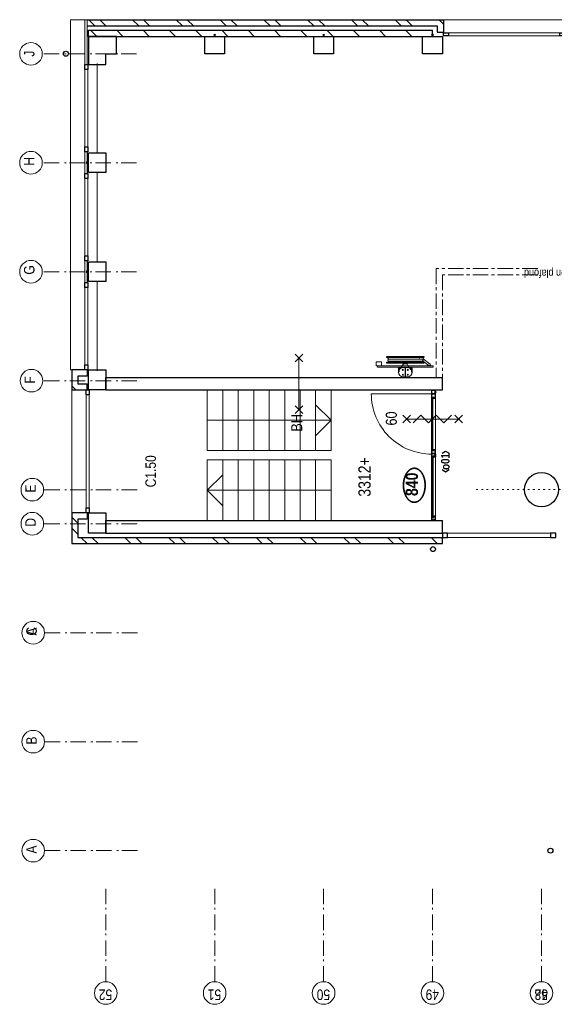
# Model space of a CAD drawing. Header units: millimetres. Extents: x 274596 to 660162, y 141333 to 298920.
# Tile 10 of 165: x 348334 to 356971, y 186494 to 202395. Entities that reach past the tile are written whole.
import ezdxf
from ezdxf.enums import TextEntityAlignment as Align

# ---------------------------------------------------------------- set-up
doc = ezdxf.new("R2010")
doc.units = ezdxf.units.MM
doc.header["$LTSCALE"] = 400
doc.header["$PDMODE"] = 3
doc.header["$PDSIZE"] = 15
for name, pattern in [('STYLE_05', [0.208282, 0.069427, -0.138855]), ('STYLE_06', [1.041641, 0.625, -0.208282, 0.069427, -0.138931]), ('STYLE_19', [1, 0.625, -0.125, 0.125, -0.125])]:
    doc.linetypes.add(name, pattern=pattern)
for name, color, linetype, lineweight in [('BA-Brandveiligheid', 7, 'Continuous', 15), ('Buitenkozijnen', 140, 'Continuous', 15), ('Detailaanduiding', 5, 'Continuous', 70), ('Kozijnmerken', 43, 'Continuous', 9), ('Lijn-stramien', 5, 'STYLE_06', 9), ('mat-baksteen', 5, 'Continuous', 25), ('mat-beton (ihwg)', 5, 'Continuous', 25), ('mat-glas-vert', 5, 'Continuous', 15), ('mat-kalkzandsteen', 5, 'Continuous', 25), ('MAT-kit', 140, 'Continuous', 5), ('mat-kunststof', 43, 'Continuous', 9), ('mat-staal', 5, 'Continuous', 25), ('None', 7, 'Continuous', 9), ('Ruimtenummers', 5, 'Continuous', 25), ('Tekst', 140, 'Continuous', 15), ('~None', 5, 'Continuous', 9)]:
    doc.layers.add(name, color=color, linetype=linetype, lineweight=lineweight)
doc.styles.add('Abadi MT Condensed Light', font='txt', dxfattribs={"height": 176.388889})
doc.styles.add('Arial Narrow', font='ARIALN.TTF', dxfattribs={"height": 222.25})
doc.styles.add('Arial Narrow (bold)', font='ARIALNB.TTF', dxfattribs={"height": 172.861111})
doc.styles.get("Standard").update_dxf_attribs({"font": 'arial.ttf'})

# ---------------------------------------------------------------- blocks, each defined once
blk = doc.blocks.new('*X222')
at = {"layer": 'None', "lineweight": 5}
blk.add_line((-9789, 34850), (-10769, 34850), dxfattribs=at)
blk = doc.blocks.new('*U223')
at = {"layer": 'mat-kunststof', "lineweight": 9}
blk.add_lwpolyline([(-10809, 34830), (-10799, 34830), (-10799, 34860), (-10809, 34860)], close=True, dxfattribs=at)
at = {"layer": 'None', "lineweight": 9}
blk.add_lwpolyline([(-10809, 34830), (-10799, 34860), (-10809, 34860), (-10799, 34830)], dxfattribs=at)
blk = doc.blocks.new('*U224')
at = {"layer": 'MAT-kit', "color": 9, "linetype": 'Continuous', "lineweight": 5}
for points in [[(-10809, 34873), (-10804, 34871), (-10799, 34873), (-10799, 34867), (-10799, 34860), (-10804, 34860), (-10809, 34860), (-10809, 34867), (-10809, 34873)], [(-10809, 34818), (-10804, 34820), (-10799, 34818), (-10799, 34824), (-10799, 34830), (-10804, 34830), (-10809, 34830), (-10809, 34824), (-10809, 34818)]]:
    blk.add_open_spline(points, degree=2, knots=[0, 0, 0, 0.229184, 0.229184, 0.5027, 0.5027, 0.726485, 0.726485, 1, 1, 1], dxfattribs=at)
at = {"layer": 'None', "color": 7}
blk.add_blockref('*U223', (0, 0), dxfattribs=at)
blk = doc.blocks.new('jan404.129')
at = {"layer": 'None', "lineweight": 15, "flags": 128}
for points in [[(-10, 14.85), (-10, -24.79), (10, -24.79), (10, 14.85)], [(8.5, 13.35), (8.5, -23.29), (-8.5, -23.29), (-8.5, 13.35)]]:
    blk.add_lwpolyline(points, close=True, dxfattribs=at)
blk = doc.blocks.new('*U225')
at = {"layer": 'None', "color": 7, "linetype": 'Continuous', "lineweight": 15}
for p, q in [((-10798.9, 34873.5), (-10798.9, 34816.5)), ((-10731, 34875), (-10797.4, 34875)), ((-10797.4, 34873.5), (-10797.4, 34816.5)), ((-10749.5, 34873.5), (-10797.4, 34873.5)), ((-10751, 34816.5), (-10751, 34872)), ((-10731, 34873.5), (-10749.5, 34873.5)), ((-10749.5, 34816.5), (-10749.5, 34872)), ((-10749.5, 34872), (-10731, 34872)), ((-10797.4, 34816.5), (-10751, 34816.5)), ((-10797.4, 34815), (-10751, 34815))]:
    blk.add_line(p, q, dxfattribs=at)
for centre, start, end in [((-10797.4, 34873.5), 90, 180), ((-10749.5, 34872), 90, 180), ((-10731, 34873.5), 0, 90), ((-10731, 34873.5), 270, 0), ((-10797.4, 34816.5), 180, 270), ((-10751, 34816.5), 270, 0)]:
    blk.add_arc(centre, 1.5, start, end, dxfattribs=at)
at = {"layer": 'None', "linetype": 'Continuous', "lineweight": 5}
blk.add_point((-10798.9, 34840), dxfattribs=at)
at = {"layer": 'mat-staal', "color": 7, "xscale": -1, "rotation": 180}
blk.add_blockref('jan404.129', (-10738.9, 34829.9), dxfattribs=at)
blk = doc.blocks.new('*U226')
at = {"layer": 'None', "color": 7, "linetype": 'Continuous', "lineweight": 15}
for p, q in [((-8759, 34867), (-8758, 34868)), ((-8759, 34866), (-8759, 34867)), ((-8759, 34866), (-8759, 34834)), ((-8759, 34834), (-8759, 34823)), ((-8758, 34868), (-8757, 34868)), ((-8749, 34868), (-8757, 34868)), ((-8749, 34866), (-8757, 34866)), ((-8757, 34866), (-8757, 34834)), ((-8757, 34834), (-8757, 34823)), ((-8749, 34874), (-8748, 34875)), ((-8749, 34873), (-8749, 34874)), ((-8749, 34873), (-8749, 34868)), ((-8748, 34867), (-8749, 34866)), ((-8748, 34875), (-8747, 34875)), ((-8747, 34868), (-8748, 34867)), ((-8748, 34867), (-8748, 34867)), ((-8739, 34875), (-8747, 34875)), ((-8747, 34873), (-8747, 34868)), ((-8739, 34873), (-8747, 34873)), ((-8710, 34875), (-8739, 34875)), ((-8710, 34873), (-8739, 34873)), ((-8710, 34875), (-8709, 34874)), ((-8710, 34875), (-8710, 34875)), ((-8710, 34834), (-8710, 34873)), ((-8710, 34816), (-8710, 34834)), ((-8709, 34874), (-8709, 34873)), ((-8709, 34834), (-8709, 34873)), ((-8709, 34816), (-8709, 34834)), ((-8772, 34817), (-8771, 34818)), ((-8772, 34816), (-8772, 34817)), ((-8772, 34816), (-8771, 34815)), ((-8772, 34816), (-8772, 34816)), ((-8771, 34818), (-8770, 34818)), ((-8771, 34815), (-8770, 34815)), ((-8751, 34818), (-8770, 34818)), ((-8770, 34816), (-8751, 34816)), ((-8770, 34815), (-8739, 34815)), ((-8759, 34823), (-8758, 34822)), ((-8759, 34823), (-8759, 34823)), ((-8758, 34822), (-8757, 34822)), ((-8757, 34823), (-8751, 34823)), ((-8757, 34822), (-8751, 34822)), ((-8750, 34823), (-8751, 34823)), ((-8751, 34822), (-8750, 34822)), ((-8750, 34818), (-8751, 34818)), ((-8750, 34817), (-8751, 34816)), ((-8751, 34816), (-8739, 34816)), ((-8749, 34823), (-8750, 34823)), ((-8750, 34822), (-8750, 34821)), ((-8750, 34822), (-8750, 34822)), ((-8750, 34821), (-8749, 34821)), ((-8750, 34819), (-8750, 34818)), ((-8749, 34819), (-8750, 34819)), ((-8750, 34818), (-8750, 34818)), ((-8749, 34817), (-8750, 34817)), ((-8748, 34822), (-8749, 34823)), ((-8749, 34821), (-8749, 34820)), ((-8749, 34820), (-8749, 34819)), ((-8749, 34820), (-8749, 34820)), ((-8749, 34819), (-8749, 34819)), ((-8748, 34818), (-8749, 34817)), ((-8748, 34822), (-8748, 34822)), ((-8748, 34821), (-8748, 34822)), ((-8747, 34820), (-8748, 34821)), ((-8747, 34820), (-8748, 34819)), ((-8748, 34819), (-8748, 34818)), ((-8748, 34818), (-8748, 34818)), ((-8739, 34816), (-8710, 34816)), ((-8739, 34815), (-8710, 34815)), ((-8709, 34816), (-8710, 34815)), ((-8710, 34815), (-8710, 34815)), ((-8709, 34816), (-8709, 34816))]:
    blk.add_line(p, q, dxfattribs=at)
blk = doc.blocks.new('*U227')
at = {"layer": 'None', "linetype": 'Continuous', "lineweight": 5}
blk.add_point((-8737, 34815), dxfattribs=at)
at = {"layer": 'None', "color": 7}
blk.add_blockref('*U226', (0, 0), dxfattribs=at)
blk = doc.blocks.new('*U228')
at = {"layer": 'None', "color": 7, "linetype": 'Continuous', "lineweight": 15}
for p, q in [((-8839, 34874), (-8838, 34875)), ((-8755, 34875), (-8839, 34875)), ((-8839, 34873), (-8839, 34874)), ((-8839, 34873), (-8839, 34873)), ((-8838, 34872), (-8839, 34873)), ((-8775, 34873), (-8839, 34873)), ((-8838, 34875), (-8837, 34875)), ((-8837, 34872), (-8838, 34872)), ((-8819, 34875), (-8837, 34875)), ((-8819, 34873), (-8837, 34873)), ((-8837, 34872), (-8819, 34872)), ((-8819, 34873), (-8818, 34873)), ((-8819, 34872), (-8819, 34854)), ((-8819, 34854), (-8819, 34816)), ((-8818, 34873), (-8817, 34872)), ((-8818, 34873), (-8818, 34873)), ((-8817, 34872), (-8817, 34854)), ((-8817, 34854), (-8817, 34816)), ((-8778, 34872), (-8777, 34872)), ((-8778, 34871), (-8778, 34872)), ((-8778, 34870), (-8778, 34871)), ((-8778, 34870), (-8778, 34869)), ((-8778, 34869), (-8778, 34868)), ((-8778, 34868), (-8777, 34868)), ((-8777, 34873), (-8776, 34873)), ((-8777, 34872), (-8777, 34873)), ((-8777, 34871), (-8776, 34871)), ((-8777, 34870), (-8777, 34871)), ((-8777, 34870), (-8777, 34870)), ((-8777, 34869), (-8777, 34870)), ((-8777, 34869), (-8777, 34869)), ((-8776, 34869), (-8777, 34869)), ((-8777, 34868), (-8777, 34867)), ((-8777, 34867), (-8776, 34867)), ((-8776, 34873), (-8775, 34873)), ((-8776, 34872), (-8775, 34872)), ((-8776, 34871), (-8776, 34872)), ((-8776, 34868), (-8776, 34869)), ((-8775, 34868), (-8776, 34868)), ((-8776, 34867), (-8775, 34866)), ((-8775, 34873), (-8755, 34873)), ((-8775, 34872), (-8775, 34872)), ((-8775, 34872), (-8755, 34872)), ((-8775, 34868), (-8775, 34868)), ((-8768, 34868), (-8775, 34868)), ((-8768, 34866), (-8775, 34866)), ((-8768, 34868), (-8767, 34867)), ((-8768, 34868), (-8768, 34868)), ((-8768, 34854), (-8768, 34866)), ((-8768, 34823), (-8768, 34854)), ((-8767, 34867), (-8767, 34866)), ((-8767, 34854), (-8767, 34866)), ((-8767, 34823), (-8767, 34854)), ((-8755, 34875), (-8755, 34875)), ((-8754, 34874), (-8755, 34875)), ((-8754, 34873), (-8755, 34872)), ((-8755, 34872), (-8755, 34872)), ((-8754, 34873), (-8754, 34874)), ((-8754, 34873), (-8754, 34873)), ((-8837, 34815), (-8778, 34815)), ((-8819, 34816), (-8818, 34815)), ((-8819, 34816), (-8819, 34816)), ((-8818, 34815), (-8817, 34815)), ((-8817, 34816), (-8778, 34816)), ((-8778, 34823), (-8777, 34823)), ((-8778, 34823), (-8778, 34823)), ((-8778, 34822), (-8778, 34823)), ((-8778, 34816), (-8778, 34822)), ((-8777, 34816), (-8778, 34815)), ((-8778, 34815), (-8778, 34815)), ((-8777, 34823), (-8768, 34823)), ((-8777, 34822), (-8768, 34822)), ((-8777, 34816), (-8777, 34822)), ((-8777, 34816), (-8777, 34816)), ((-8767, 34823), (-8768, 34822)), ((-8768, 34822), (-8768, 34822)), ((-8767, 34823), (-8767, 34823))]:
    blk.add_line(p, q, dxfattribs=at)
at = {"layer": 'mat-staal', "color": 7, "xscale": -1, "rotation": 180}
blk.add_blockref('jan404.129', (-8829, 34830), dxfattribs=at)
blk = doc.blocks.new('*U229')
at = {"layer": 'None'}
blk.add_blockref('*U228', (0, 0), dxfattribs=at)
blk = doc.blocks.new('*U230')
at = {"layer": 'mat-kunststof', "lineweight": 9}
blk.add_lwpolyline([(-8699, 34830), (-8709, 34830), (-8709, 34860), (-8699, 34860)], close=True, dxfattribs=at)
at = {"layer": 'None', "lineweight": 9}
blk.add_lwpolyline([(-8699, 34830), (-8709, 34860), (-8699, 34860), (-8709, 34830)], dxfattribs=at)
blk = doc.blocks.new('*U231')
at = {"layer": 'MAT-kit', "color": 9, "linetype": 'Continuous', "lineweight": 5}
for points in [[(-8699, 34873), (-8704, 34871), (-8709, 34873), (-8709, 34867), (-8709, 34860), (-8704, 34860), (-8699, 34860), (-8699, 34867), (-8699, 34873)], [(-8699, 34818), (-8704, 34820), (-8709, 34818), (-8709, 34824), (-8709, 34830), (-8704, 34830), (-8699, 34830), (-8699, 34824), (-8699, 34818)]]:
    blk.add_open_spline(points, degree=2, knots=[0, 0, 0, 0.229184, 0.229184, 0.5027, 0.5027, 0.726485, 0.726485, 1, 1, 1], dxfattribs=at)
at = {"layer": 'None', "color": 7}
blk.add_blockref('*U230', (0, 0), dxfattribs=at)
blk = doc.blocks.new('*U232')
at = {"layer": 'None', "color": 7, "linetype": 'Continuous', "lineweight": 15}
for p, q in [((-9784, 34874), (-9783, 34875)), ((-9784, 34873), (-9784, 34874)), ((-9784, 34873), (-9783, 34872)), ((-9784, 34873), (-9784, 34873)), ((-9784, 34873), (-9754, 34873)), ((-9783, 34875), (-9782, 34875)), ((-9783, 34872), (-9782, 34872)), ((-9782, 34875), (-9754, 34875)), ((-9782, 34873), (-9764, 34873)), ((-9764, 34872), (-9782, 34872)), ((-9763, 34873), (-9764, 34873)), ((-9764, 34834), (-9764, 34872)), ((-9764, 34816), (-9764, 34834)), ((-9763, 34873), (-9763, 34873)), ((-9762, 34872), (-9763, 34873)), ((-9762, 34834), (-9762, 34872)), ((-9762, 34816), (-9762, 34834)), ((-9754, 34875), (-9740, 34875)), ((-9754, 34873), (-9740, 34873)), ((-9739, 34875), (-9740, 34875)), ((-9740, 34873), (-9740, 34868)), ((-9740, 34868), (-9740, 34867)), ((-9740, 34867), (-9739, 34867)), ((-9739, 34874), (-9739, 34875)), ((-9738, 34873), (-9739, 34874)), ((-9739, 34867), (-9738, 34866)), ((-9738, 34873), (-9738, 34868)), ((-9738, 34868), (-9730, 34868)), ((-9738, 34866), (-9730, 34866)), ((-9735, 34875), (-9734, 34875)), ((-9735, 34874), (-9735, 34875)), ((-9735, 34873), (-9735, 34874)), ((-9735, 34873), (-9735, 34872)), ((-9735, 34873), (-9735, 34873)), ((-9735, 34872), (-9734, 34872)), ((-9734, 34875), (-9659, 34875)), ((-9714, 34873), (-9734, 34873)), ((-9714, 34872), (-9734, 34872)), ((-9729, 34868), (-9730, 34868)), ((-9730, 34866), (-9730, 34834)), ((-9730, 34834), (-9730, 34823)), ((-9729, 34867), (-9729, 34868)), ((-9728, 34866), (-9729, 34867)), ((-9728, 34866), (-9728, 34834)), ((-9728, 34834), (-9728, 34823)), ((-9722, 34868), (-9722, 34867)), ((-9721, 34868), (-9722, 34868)), ((-9722, 34867), (-9722, 34866)), ((-9722, 34854), (-9722, 34866)), ((-9722, 34823), (-9722, 34854)), ((-9721, 34868), (-9714, 34868)), ((-9721, 34866), (-9714, 34866)), ((-9721, 34854), (-9721, 34866)), ((-9721, 34823), (-9721, 34854)), ((-9714, 34873), (-9714, 34873)), ((-9713, 34873), (-9714, 34873)), ((-9714, 34873), (-9659, 34873)), ((-9714, 34872), (-9714, 34872)), ((-9713, 34872), (-9714, 34872)), ((-9714, 34868), (-9713, 34868)), ((-9714, 34868), (-9714, 34868)), ((-9714, 34867), (-9714, 34866)), ((-9713, 34867), (-9714, 34867)), ((-9712, 34872), (-9713, 34873)), ((-9713, 34871), (-9713, 34872)), ((-9713, 34871), (-9713, 34871)), ((-9713, 34870), (-9713, 34871)), ((-9712, 34870), (-9713, 34870)), ((-9713, 34869), (-9712, 34870)), ((-9713, 34869), (-9713, 34869)), ((-9713, 34869), (-9713, 34869)), ((-9713, 34868), (-9713, 34869)), ((-9712, 34868), (-9713, 34867)), ((-9711, 34872), (-9712, 34872)), ((-9711, 34868), (-9712, 34868)), ((-9711, 34871), (-9711, 34872)), ((-9711, 34870), (-9711, 34871)), ((-9711, 34870), (-9711, 34869)), ((-9711, 34869), (-9711, 34868)), ((-9680, 34873), (-9680, 34872)), ((-9680, 34873), (-9680, 34873)), ((-9679, 34873), (-9680, 34873)), ((-9680, 34872), (-9680, 34854)), ((-9680, 34854), (-9680, 34816)), ((-9679, 34875), (-9660, 34875)), ((-9679, 34873), (-9660, 34873)), ((-9660, 34872), (-9679, 34872)), ((-9679, 34872), (-9679, 34854)), ((-9679, 34854), (-9679, 34816)), ((-9660, 34875), (-9660, 34875)), ((-9659, 34874), (-9660, 34875)), ((-9660, 34872), (-9659, 34873)), ((-9660, 34872), (-9660, 34872)), ((-9659, 34873), (-9659, 34874)), ((-9659, 34873), (-9659, 34873)), ((-9764, 34816), (-9763, 34815)), ((-9764, 34816), (-9764, 34816)), ((-9763, 34815), (-9762, 34815)), ((-9754, 34815), (-9763, 34815)), ((-9754, 34816), (-9762, 34816)), ((-9736, 34816), (-9754, 34816)), ((-9717, 34815), (-9754, 34815)), ((-9740, 34821), (-9739, 34822)), ((-9740, 34820), (-9740, 34821)), ((-9740, 34820), (-9740, 34819)), ((-9740, 34819), (-9739, 34818)), ((-9739, 34822), (-9738, 34823)), ((-9739, 34822), (-9739, 34822)), ((-9739, 34818), (-9738, 34817)), ((-9739, 34818), (-9739, 34818)), ((-9738, 34823), (-9737, 34823)), ((-9737, 34822), (-9738, 34821)), ((-9738, 34821), (-9738, 34820)), ((-9738, 34821), (-9738, 34821)), ((-9738, 34820), (-9738, 34819)), ((-9738, 34820), (-9738, 34820)), ((-9738, 34819), (-9737, 34818)), ((-9738, 34819), (-9738, 34819)), ((-9738, 34819), (-9738, 34819)), ((-9738, 34817), (-9737, 34817)), ((-9737, 34823), (-9736, 34823)), ((-9737, 34822), (-9737, 34822)), ((-9736, 34822), (-9737, 34822)), ((-9737, 34818), (-9736, 34818)), ((-9737, 34818), (-9737, 34818)), ((-9737, 34817), (-9736, 34816)), ((-9730, 34823), (-9736, 34823)), ((-9730, 34822), (-9736, 34822)), ((-9736, 34818), (-9717, 34818)), ((-9717, 34816), (-9736, 34816)), ((-9729, 34822), (-9730, 34822)), ((-9729, 34823), (-9729, 34822)), ((-9728, 34823), (-9729, 34823)), ((-9722, 34823), (-9722, 34822)), ((-9722, 34823), (-9722, 34823)), ((-9722, 34822), (-9721, 34822)), ((-9712, 34823), (-9721, 34823)), ((-9712, 34822), (-9721, 34822)), ((-9716, 34818), (-9717, 34818)), ((-9716, 34815), (-9717, 34815)), ((-9716, 34817), (-9716, 34818)), ((-9715, 34816), (-9716, 34817)), ((-9716, 34816), (-9716, 34815)), ((-9715, 34816), (-9716, 34816)), ((-9712, 34823), (-9712, 34823)), ((-9711, 34823), (-9712, 34823)), ((-9712, 34816), (-9712, 34822)), ((-9712, 34816), (-9712, 34815)), ((-9712, 34816), (-9712, 34816)), ((-9712, 34815), (-9711, 34815)), ((-9711, 34822), (-9711, 34823)), ((-9711, 34816), (-9711, 34822)), ((-9660, 34816), (-9711, 34816)), ((-9660, 34815), (-9711, 34815)), ((-9679, 34816), (-9680, 34815)), ((-9680, 34815), (-9680, 34815)), ((-9679, 34816), (-9679, 34816))]:
    blk.add_line(p, q, dxfattribs=at)
at = {"layer": 'None', "linetype": 'Continuous', "lineweight": 5}
blk.add_point((-9756, 34815), dxfattribs=at)
at = {"layer": 'mat-staal', "color": 7, "rotation": 180}
for p in [(-9774, 34830), (-9669, 34830)]:
    blk.add_blockref('jan404.129', p, dxfattribs=at)
blk = doc.blocks.new('*U233')
at = {"layer": 'mat-glas-vert', "color": 140, "lineweight": 15}
for points in [[(-9789, 34848), (-10769, 34848), (-10769, 34856), (-9789, 34856)], [(-9772, 34858), (-10739, 34858), (-10739, 34868), (-9772, 34868)], [(-8829, 34858), (-9671, 34858), (-9671, 34868), (-8829, 34868)]]:
    blk.add_lwpolyline(points, close=True, dxfattribs=at)
at = {"layer": 'None', "color": 43, "linetype": 'Continuous', "lineweight": 9}
blk.add_line((-8759, 34873), (-8759, 35850), dxfattribs=at)
at = {"layer": 'None', "lineweight": 9}
blk.add_lwpolyline([(-10799, 34815), (-10799, 34875), (-8709, 34875), (-8709, 34815)], close=True, dxfattribs=at)
at = {"layer": 'None', "color": 43, "linetype": 'Continuous', "lineweight": 9}
blk.add_arc((-8759, 34874), 976, 89.9877, 180.0459, dxfattribs=at)
at = {"layer": 'mat-glas-vert', "color": 140}
blk.add_blockref('*X222', (0, 0), dxfattribs=at)
at = {"layer": 'mat-staal', "color": 7}
for name in ['*U224', '*U231']:
    blk.add_blockref(name, (0, 0), dxfattribs=at)
at = {"layer": 'None', "color": 7}
for name in ['*U225', '*U232', '*U229', '*U227']:
    blk.add_blockref(name, (0, 0), dxfattribs=at)
blk = doc.blocks.new('060min zelfsluitend Y')
at = {"layer": 'BA-Brandveiligheid', "color": 7, "linetype": 'Continuous', "lineweight": 15}
for p, q in [((-62, 477), (62, 353)), ((62, 477), (-62, 353)), ((-62, -484), (62, -360)), ((62, -484), (-62, -360))]:
    blk.add_line(p, q, dxfattribs=at)
at = {"layer": 'None', "color": 7, "linetype": 'Continuous', "lineweight": 15}
for p, q in [((0, -422), (0, 415)), ((62, 185), (-62, 309)), ((62, 185), (-62, 62)), ((62, -62), (-62, 62)), ((62, -62), (-62, -185)), ((62, -309), (-62, -185))]:
    blk.add_line(p, q, dxfattribs=at)
at = {"layer": 'BA-Brandveiligheid', "color": 43, "insert": (-103, 753), "char_height": 177.8, "attachment_point": 1, "style": 'Arial Narrow'}
blk.add_mtext('60', dxfattribs=at)
blk = doc.blocks.new('Kolom hoek 330x330')
at = {"layer": 'mat-beton (ihwg)', "lineweight": 25, "flags": 128}
blk.add_lwpolyline([(-175, 0), (0, 0), (0, -175), (280, -175), (280, 280), (-175, 280)], close=True, dxfattribs=at)
blk = doc.blocks.new('Kolom O 550')
at = {"layer": 'mat-beton (ihwg)', "lineweight": 25}
blk.add_circle((0, 0), 275, dxfattribs=at)
blk = doc.blocks.new('*X819')
at = {"layer": 'None', "lineweight": 9}
for p, q in [((-11029, 40590), (-10929, 40690)), ((-10852, 40590), (-10752, 40690))]:
    blk.add_line(p, q, dxfattribs=at)
blk = doc.blocks.new('*X820')
at = {"layer": 'None', "lineweight": 9}
for p, q in [((-11179, 40440), (-11079, 40540)), ((-11179, 40263), (-11079, 40363)), ((-11179, 39733), (-11079, 39833)), ((-11179, 39556), (-11079, 39656)), ((-11179, 39026), (-11079, 39126)), ((-11179, 38849), (-11079, 38949)), ((-11179, 38319), (-11079, 38419)), ((-11179, 38142), (-11079, 38242)), ((-11179, 37611), (-11079, 37711)), ((-11179, 37435), (-11079, 37535)), ((-11179, 36904), (-11079, 37004)), ((-11179, 36728), (-11079, 36828)), ((-11179, 36197), (-11079, 36297)), ((-11179, 36021), (-11079, 36121)), ((-11179, 35490), (-11079, 35590)), ((-11179, 35314), (-11079, 35414)), ((-11179, 34783), (-11079, 34883)), ((-11086, 34700), (-11079, 34707))]:
    blk.add_line(p, q, dxfattribs=at)
blk = doc.blocks.new('*X821')
at = {"layer": 'None', "lineweight": 9}
blk.add_line((-8665, 40656), (-8631, 40690), dxfattribs=at)
blk = doc.blocks.new('*X822')
at = {"layer": 'None', "lineweight": 9}
blk.add_line((-8699, 40622), (-8665, 40656), dxfattribs=at)
blk = doc.blocks.new('*X823')
at = {"layer": 'None', "lineweight": 9}
for p, q in [((-2989, 40286), (-2889, 40386)), ((-2989, 39862), (-2889, 39962)), ((-2989, 39437), (-2889, 39537)), ((-2989, 39013), (-2889, 39113)), ((-2989, 38589), (-2889, 38689)), ((-2989, 38165), (-2889, 38265)), ((-2989, 37740), (-2889, 37840)), ((-2989, 37316), (-2889, 37416)), ((-2989, 36892), (-2889, 36992)), ((-2989, 36468), (-2889, 36568)), ((-2989, 36043), (-2889, 36143)), ((-2989, 35619), (-2889, 35719)), ((-2989, 35195), (-2889, 35295)), ((-2900, 34860), (-2889, 34871))]:
    blk.add_line(p, q, dxfattribs=at)
blk = doc.blocks.new('*X824')
at = {"layer": 'None', "lineweight": 9}
for p, q in [((-2819, 40315), (-2719, 40415)), ((-2819, 40138), (-2719, 40238)), ((-2819, 39607), (-2719, 39707)), ((-2819, 39431), (-2719, 39531)), ((-2819, 38900), (-2719, 39000)), ((-2819, 38724), (-2719, 38824)), ((-2819, 38193), (-2719, 38293)), ((-2819, 38017), (-2719, 38117)), ((-2819, 37486), (-2719, 37586)), ((-2819, 37310), (-2719, 37410)), ((-2819, 36779), (-2719, 36879)), ((-2819, 36603), (-2719, 36703)), ((-2819, 36072), (-2719, 36172)), ((-2819, 35896), (-2719, 35996)), ((-2819, 35365), (-2719, 35465)), ((-2819, 35188), (-2719, 35288)), ((-2755, 34721), (-2719, 34758))]:
    blk.add_line(p, q, dxfattribs=at)
blk = doc.blocks.new('Gevelpui best 1410 (2D)')
at = {"layer": 'Buitenkozijnen', "lineweight": 15}
for p, q in [((-260, 0), (-260, -1410)), ((-260, 0), (-210, 0)), ((-210, 0), (-210, -1410)), ((-260, -1410), (-210, -1410))]:
    blk.add_line(p, q, dxfattribs=at)
at = {"layer": 'Buitenkozijnen', "color": 92, "lineweight": 25}
for points in [[(-260, 0), (-210, 0), (-210, -80), (-260, -80)], [(-260, -1330), (-210, -1330), (-210, -1410), (-260, -1410)]]:
    blk.add_lwpolyline(points, close=True, dxfattribs=at)
at = {"layer": 'None', "color": 43, "linetype": 'Continuous', "lineweight": 9}
blk.add_line((-410, 15), (-410, -1425), dxfattribs=at)
blk = doc.blocks.new('*U50')
at = {"layer": 'Buitenkozijnen', "lineweight": 15}
for p, q in [((0, 25), (1985, 25)), ((0, -25), (0, 25)), ((1985, -25), (1985, 25)), ((0, -25), (1985, -25))]:
    blk.add_line(p, q, dxfattribs=at)
blk = doc.blocks.new('Gevelpui best 1985')
at = {"layer": 'Buitenkozijnen', "color": 43, "lineweight": 9}
blk.add_line((0, 260), (1985, 260), dxfattribs=at)
at = {"layer": 'Buitenkozijnen', "color": 92, "lineweight": 25}
for points in [[(0, -25), (0, 25), (80, 25), (80, -25)], [(1905, -25), (1905, 25), (1985, 25), (1985, -25)]]:
    blk.add_lwpolyline(points, close=True, dxfattribs=at)
at = {"layer": 'Buitenkozijnen'}
blk.add_blockref('*U50', (0, 0), dxfattribs=at)
blk = doc.blocks.new('*X865')
at = {"layer": 'None', "lineweight": 9}
blk.add_line((-2792, 34685), (-2755, 34721), dxfattribs=at)
blk = doc.blocks.new('*U52')
at = {"layer": 'Buitenkozijnen', "lineweight": 15}
for p, q in [((-10, 0), (-10, -1960)), ((-10, 0), (40, 0)), ((40, 0), (40, -1960)), ((-10, -1960), (40, -1960))]:
    blk.add_line(p, q, dxfattribs=at)
blk = doc.blocks.new('Gevelpui best 1960')
at = {"layer": 'Buitenkozijnen', "color": 43, "lineweight": 9}
blk.add_line((250, 0), (250, -1960), dxfattribs=at)
at = {"layer": 'Buitenkozijnen', "color": 92, "lineweight": 25}
for points in [[(-10, 0), (40, 0), (40, -80), (-10, -80)], [(-10, -1880), (40, -1880), (40, -1960), (-10, -1960)]]:
    blk.add_lwpolyline(points, close=True, dxfattribs=at)
at = {"layer": 'Buitenkozijnen'}
blk.add_blockref('*U52', (0, 0), dxfattribs=at)
blk = doc.blocks.new('*U895')
at = {"layer": 'Buitenkozijnen', "lineweight": 15}
for p, q in [((-11079, 34700), (-11009, 34700)), ((-11079, 32870), (-11079, 34700)), ((-11009, 32870), (-11009, 34700)), ((-11079, 32870), (-11009, 32870))]:
    blk.add_line(p, q, dxfattribs=at)
blk = doc.blocks.new('*U896')
at = {"layer": 'Buitenkozijnen', "color": 92, "lineweight": 25}
for points in [[(-11009, 34700), (-11079, 34700), (-11079, 34617), (-11009, 34617)], [(-11009, 32953), (-11079, 32953), (-11079, 32870), (-11009, 32870)]]:
    blk.add_lwpolyline(points, close=True, dxfattribs=at)
at = {"layer": 'Buitenkozijnen'}
blk.add_blockref('*U895', (0, 0), dxfattribs=at)
blk = doc.blocks.new('HWA')
at = {"layer": 'None', "color": 92, "linetype": 'Continuous', "lineweight": 25}
blk.add_circle((0, -74), 40, dxfattribs=at)
blk = doc.blocks.new('Kolom 280x320')
at = {"layer": 'mat-beton (ihwg)', "lineweight": 25}
blk.add_lwpolyline([(-300, 160), (-20, 160), (-20, -160), (-300, -160)], close=True, dxfattribs=at)
at = {"layer": 'None', "color": 92, "linetype": 'Continuous', "lineweight": 5}
blk.add_point((0, 0), dxfattribs=at)
blk = doc.blocks.new('*U29')
at = {"layer": 'None', "color": 140, "linetype": 'Continuous', "lineweight": 15, "flags": 128}
blk.add_lwpolyline([(-21, 110), (59, 110), (59, 107, -0.391021), (53, 100), (-1, 96, 0.391021), (-12, 83), (-12, -83, 0.391021), (-1, -96), (53, -100, -0.391021), (59, -107), (59, -110), (-21, -110)], format="xyb", close=True, dxfattribs=at)
blk = doc.blocks.new('*U30')
at = {"layer": 'None', "color": 253, "linetype": 'Continuous', "lineweight": 5}
for p, q in [((96.625, -278), (96.625, 266)), ((125.704, -278), (125.704, 266)), ((50.42, -31.849), (50.42, 29))]:
    blk.add_line(p, q, dxfattribs=at)
at = {"layer": 'None', "color": 140, "linetype": 'Continuous', "lineweight": 15}
for p, q in [((50.42, 29), (1.453, 57.31)), ((0, -61), (50.42, -31.849))]:
    blk.add_line(p, q, dxfattribs=at)
at = {"layer": 'None', "color": 92, "linetype": 'Continuous', "lineweight": 25}
for points in [[(60.916, 296), (76.476, 296), (76.476, -300), (60.916, -300)], [(154.785, 296), (171.344, 296), (171.344, -302), (154.785, -302)]]:
    blk.add_lwpolyline(points, close=True, dxfattribs=at)
at = {"layer": 'None', "color": 253, "linetype": 'Continuous', "lineweight": 5}
blk.add_lwpolyline([(50.929, 18), (60.916, 18), (60.916, -18), (50.929, -18)], close=True, dxfattribs=at)
for points, knots in [([(96.866, 264), (96.866, 268.997), (93.792, 272.9335), (90.718, 276.87), (85.875, 278.0735), (81.032, 279.277), (76.476, 277.238)], [0, 0, 0, 0.3335495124, 0.3335495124, 0.6668288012, 0.6668288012, 1, 1, 1]), ([(125.825, 264), (125.825, 267.886), (123.8855, 271.2505), (121.946, 274.615), (118.586, 276.5575), (115.226, 278.5), (107.466, 278.5), (104.106, 276.5575), (100.746, 274.615), (98.806, 271.2505), (96.866, 267.886), (96.866, 264)], [0, 0, 0, 0.1667696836, 0.1667696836, 0.3334232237, 0.3334232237, 0.4999946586, 0.6665660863, 0.6665660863, 0.833226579, 0.833226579, 1, 1, 1]), ([(154.785, 264), (154.785, 267.886), (152.845, 271.2505), (150.905, 274.615), (147.5455, 276.5575), (144.186, 278.5), (140.306, 278.5), (136.426, 278.5), (133.066, 276.5575), (129.706, 274.615), (127.7655, 271.2505), (125.825, 267.886), (125.825, 264)], [0, 0, 0, 0.1667729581, 0.1667729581, 0.3334246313, 0.3334246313, 0.4999853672, 0.4999853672, 0.666556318, 0.666556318, 0.8332233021, 0.8332233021, 1, 1, 1]), ([(76.477, -291.432), (81.039, -293.343), (85.8175, -292.072), (90.596, -290.801), (93.6105, -286.876), (96.625, -282.951), (96.625, -278)], [0, 0, 0, 0.333165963, 0.333165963, 0.6664584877, 0.6664584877, 1, 1, 1]), ([(96.625, -278), (96.625, -281.901), (98.573, -285.2795), (100.521, -288.658), (103.895, -290.609), (107.269, -292.56), (111.165, -292.56), (115.061, -292.56), (118.435, -290.609), (121.809, -288.658), (123.7565, -285.2795), (125.704, -281.901), (125.704, -278)], [0, 0, 0, 0.1667545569, 0.1667545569, 0.3334268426, 0.3334268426, 0.5000053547, 0.5000053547, 0.6665838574, 0.6665838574, 0.8332491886, 0.8332491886, 1, 1, 1]), ([(125.704, -278), (125.704, -281.901), (127.6525, -285.2795), (129.601, -288.658), (132.975, -290.609), (136.349, -292.56), (140.245, -292.56), (144.141, -292.56), (147.5145, -290.609), (150.888, -288.658), (152.836, -285.2795), (154.784, -281.901), (154.784, -278)], [0, 0, 0, 0.1667578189, 0.1667578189, 0.3334365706, 0.3334365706, 0.5000146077, 0.5000146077, 0.6665824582, 0.6665824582, 0.8332459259, 0.8332459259, 1, 1, 1])]:
    blk.add_open_spline(points, degree=2, knots=knots, dxfattribs=at)
blk = doc.blocks.new('BSH')
at = {"layer": 'None', "color": 140, "linetype": 'Continuous', "lineweight": 15}
for p, q in [((-159.8585, -36.7557), (-159.8585, 32.756)), ((-80, -6.8893), (-80, 2.8892)), ((0, -61), (0, 111.155))]:
    blk.add_line(p, q, dxfattribs=at)
at = {"layer": 'None', "color": 253, "linetype": 'Continuous', "lineweight": 5}
for p, q in [((27.7468, -383.0008), (105.0969, -276.5164)), ((130.6676, -289.4337), (48.7568, -402.0618)), ((135.277, -233.0824), (136.142, -233.8294))]:
    blk.add_line(p, q, dxfattribs=at)
at = {"layer": 'None', "color": 140, "linetype": 'Continuous', "lineweight": 15}
for points in [[(0, 448), (20, 448), (20, -452), (0, -452)], [(20, 469.75), (82, 469.75), (82, 382.75), (20, 382.75)], [(-160, 2.8892), (-9, 2.8892), (-9, -6.8893), (-160, -6.8893)]]:
    blk.add_lwpolyline(points, close=True, dxfattribs=at)
at = {"layer": 'None', "color": 8, "linetype": 'Continuous', "lineweight": 5}
for centre in [(-124, 37.275), (-44.5, 38.775), (-124, -41.275), (-45, -41.275)]:
    blk.add_circle(centre, 8.5, dxfattribs=at)
at = {"layer": 'None', "color": 140, "linetype": 'Continuous', "lineweight": 15}
for centre, start, end in [((-80, 28), 90, 180), ((-80, -32), 180, 270)]:
    blk.add_arc(centre, 80, start, end, dxfattribs=at)
at = {"layer": 'None', "color": 9, "linetype": 'Continuous', "lineweight": 5}
blk.add_arc((38.2528, -392.5302), 14.18399, 137.790600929, 325.770923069, dxfattribs=at)
at = {"layer": 'None', "color": 92, "linetype": 'Continuous', "lineweight": 25}
for points, knots in [([(-11.70075, 86.5025), (-12.2626, 89.0317), (-14.0137, 90.9408), (-15.7648, 92.8499), (-18.23575, 93.6275), (-20.7067, 94.4051), (-23.236, 93.84325), (-25.7653, 93.2814), (-27.67445, 91.53015), (-29.5836, 89.7789), (-30.36125, 87.3079), (-31.1389, 84.8369), (-30.57705, 82.3077), (-30.0152, 79.7785), (-28.26385, 77.8694), (-26.5125, 75.9603), (-24.0415, 75.1827), (-21.5705, 74.4051), (-19.0412, 74.96695), (-16.5119, 75.5288), (-14.60305, 77.28005), (-12.6942, 79.0313), (-11.91655, 81.5023), (-11.1389, 83.9733), (-11.70075, 86.5025)], [0, 0, 0, 0.0833344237, 0.0833344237, 0.1666618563, 0.1666618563, 0.2499968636, 0.2499968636, 0.3333348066, 0.3333348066, 0.4166657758, 0.4166657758, 0.5000000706, 0.5000000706, 0.583336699, 0.583336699, 0.666668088, 0.666668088, 0.7500039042, 0.7500039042, 0.8333377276, 0.8333377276, 0.9166657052, 0.9166657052, 1, 1, 1]), ([(-11.75695, -89.71225), (-12.375, -92.4944), (-14.3012, -94.5944), (-16.2274, -96.6944), (-18.94545, -97.54975), (-21.6635, -98.4051), (-24.4457, -97.78705), (-27.2279, -97.169), (-29.328, -95.24265), (-31.4281, -93.3163), (-32.2835, -90.5982), (-33.1389, -87.8801), (-32.52085, -85.09795), (-31.9028, -82.3158), (-29.97635, -80.2158), (-28.0499, -78.1158), (-25.3318, -77.26045), (-22.6137, -76.4051), (-19.83145, -77.02315), (-17.0492, -77.6412), (-14.94945, -79.56755), (-12.8497, -81.4939), (-11.9943, -84.212), (-11.1389, -86.9301), (-11.75695, -89.71225)], [0, 0, 0, 0.083334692, 0.083334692, 0.1666618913, 0.1666618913, 0.2499964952, 0.2499964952, 0.3333343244, 0.3333343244, 0.4166651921, 0.4166651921, 0.4999998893, 0.4999998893, 0.5833365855, 0.5833365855, 0.6666673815, 0.6666673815, 0.7500034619, 0.7500034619, 0.8333376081, 0.8333376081, 0.9166653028, 0.9166653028, 1, 1, 1])]:
    blk.add_open_spline(points, degree=2, knots=knots, dxfattribs=at)
at = {"layer": 'None', "color": 7}
blk.add_blockref('*U30', (0, 0), dxfattribs=at)
at = {"layer": 'None', "color": 140, "rotation": 180}
blk.add_blockref('*U29', (-21.4, -2), dxfattribs=at)
blk = doc.blocks.new('0BH  X')
at = {"layer": 'BA-Brandveiligheid', "color": 7, "linetype": 'Continuous', "lineweight": 15}
for p, q in [((-480, 62), (-357, -62)), ((-480, -62), (-357, 62)), ((-418, 0), (418, 0)), ((480, 62), (357, -62)), ((480, -62), (357, 62))]:
    blk.add_line(p, q, dxfattribs=at)
at = {"layer": 'BA-Brandveiligheid', "color": 43, "insert": (-773, 124), "char_height": 177.8, "attachment_point": 1, "style": 'Arial Narrow'}
blk.add_mtext('BH', dxfattribs=at)
blk = doc.blocks.new('Kozijnmerk 50')
at = {"layer": 'Kozijnmerken', "color": 92, "linetype": 'Continuous', "lineweight": 25}
for points in [[(-132, 51), (-165, -6), (-132, -62)], [(132, 51), (165, -6), (132, -62)]]:
    blk.add_lwpolyline(points, dxfattribs=at)
at = {"layer": 'None', "color": 43, "style": 'Arial Narrow (bold)'}
blk.add_attdef('merk', text='', height=138, dxfattribs=at).set_placement((0, 0), align=Align.MIDDLE_CENTER)
blk = doc.blocks.new('Detail')
at = {"layer": 'Detailaanduiding', "color": 1, "linetype": 'Continuous', "lineweight": 35}
blk.add_open_spline([(-134, 154), (-70, 177), (77, 177), (141, 154), (205, 130), (242, 90), (278, 49), (278, 2), (278, -45), (242, -85), (205, -126), (141, -149), (77, -173), (-70, -173), (-134, -149), (-198, -126), (-235, -85), (-272, -45), (-272, 2), (-272, 49), (-235, 90), (-198, 130), (-134, 154)], degree=2, knots=[0, 0, 0, 0.097932, 0.195864, 0.195864, 0.280023, 0.280023, 0.347931, 0.347931, 0.415846, 0.415846, 0.5, 0.5, 0.597932, 0.695864, 0.695864, 0.780023, 0.780023, 0.847931, 0.847931, 0.915846, 0.915846, 1, 1, 1], dxfattribs=at)
at = {"layer": 'Detailaanduiding', "style": 'Arial Narrow (bold)'}
blk.add_attdef('Detail', text='', height=198, dxfattribs=at).set_placement((-170, 142), align=Align.TOP_LEFT)
at = {"layer": 'None', "color": 0, "flags": 1}
blk.add_attdef('Fragment', (-272, -528), '', height=198, dxfattribs=at)
blk = doc.blocks.new('*U1552')
at = {"layer": '~None', "color": 140, "linetype": 'STYLE_19', "lineweight": 15}
for p, q in [((-6739, 34800), (-8499, 34800)), ((-6839, 34700), (-8499, 34700)), ((-6839, 33160), (-6839, 34700)), ((-6739, 33160), (-6739, 34800))]:
    blk.add_line(p, q, dxfattribs=at)
at = {"layer": 'Tekst', "color": 43, "insert": (-6882, 31797), "char_height": 127, "attachment_point": 1, "rotation": 90, "style": 'Abadi MT Condensed Light'}
blk.add_mtext('drukschot boven plafond', dxfattribs=at)

msp = doc.modelspace()

# ---------------------------------------------------------------- linework, layer by layer
at = {"layer": 'Buitenkozijnen', "color": 43, "lineweight": 9, "flags": 128}
msp.add_lwpolyline([(349174.41069, 196740.42983), (349154.41069, 196740.42983), (349154.41069, 202395.42983), (349384.37006, 202395.42983)], dxfattribs=at)
at = {"layer": 'Buitenkozijnen', "lineweight": 15}
for points in [[(349424.41069, 201670.42983), (349384.37006, 201670.42983), (349384.37006, 202395.42983), (349424.41069, 202395.42983)], [(349424.41069, 199910.42983), (349384.37006, 199910.42983), (349384.37006, 200260.42983), (349424.41069, 200260.42983)], [(349424.41069, 198150.42983), (349384.37006, 198150.42983), (349384.37006, 198500.42983), (349424.41069, 198500.42983)]]:
    msp.add_lwpolyline(points, close=True, dxfattribs=at)
at = {"layer": 'Lijn-stramien', "color": 8, "linetype": 'STYLE_05', "lineweight": 5}
msp.add_line((357154.41069, 194805.42983), (355674.41069, 194805.42983), dxfattribs=at)
at = {"layer": 'mat-baksteen', "lineweight": 25}
for p, q in [((349424.41069, 202395.42983), (355179.41069, 202395.42983)), ((349424.41069, 202295.42983), (355079.41069, 202295.42983)), ((355079.41069, 202295.42983), (355079.41069, 202195.42983)), ((355179.41069, 202395.42983), (355179.41069, 202195.42983)), ((355079.41069, 202195.42983), (355179.41069, 202195.42983)), ((349424.41069, 196740.42983), (349174.41069, 196740.42983)), ((349174.41069, 196740.42983), (349174.41069, 196415.42983)), ((349424.41069, 196740.42983), (349424.41069, 196640.42983)), ((349424.41069, 196640.42983), (349274.41069, 196640.42983)), ((349274.41069, 196640.42983), (349274.41069, 196515.42983)), ((349174.41069, 196415.42983), (349424.41069, 196415.42983)), ((349274.41069, 196515.42983), (349424.41069, 196515.42983)), ((349424.41069, 196415.42983), (349424.41069, 196515.42983)), ((349424.41069, 194430.42983), (349174.41069, 194430.42983)), ((349174.41069, 194430.42983), (349174.41069, 193935.42983)), ((349424.41069, 194330.42983), (349274.41069, 194330.42983)), ((349274.41069, 194330.42983), (349274.41069, 194035.42983)), ((349424.41069, 194430.42983), (349424.41069, 194330.42983)), ((349274.41069, 194035.42983), (355164.41069, 194035.42983)), ((355164.41069, 193935.42983), (355164.41069, 194035.42983)), ((349174.41069, 193935.42983), (355164.41069, 193935.42983))]:
    msp.add_line(p, q, dxfattribs=at)
at = {"layer": 'mat-beton (ihwg)', "lineweight": 25}
for p, q in [((349724.41069, 196615.42983), (355164.41069, 196615.42983)), ((349724.41069, 196415.42983), (349724.41069, 196615.42983)), ((355164.41069, 196415.42983), (355164.41069, 196615.42983)), ((349724.41069, 196415.42983), (355164.41069, 196415.42983)), ((349724.41069, 194305.47046), (355164.41069, 194305.47046)), ((349724.41069, 194105.47046), (349724.41069, 194305.47046)), ((355164.41069, 194105.47046), (355164.41069, 194305.47046)), ((349724.41069, 194105.47046), (355164.41069, 194105.47046))]:
    msp.add_line(p, q, dxfattribs=at)
for points in [[(349724.41069, 196415.42983), (349444.41069, 196415.42983), (349444.41069, 196740.42983), (349724.41069, 196740.42983)], [(349724.41069, 194105.47046), (349444.41069, 194105.47046), (349444.41069, 194430.42983), (349724.41069, 194430.42983)]]:
    msp.add_lwpolyline(points, close=True, dxfattribs=at)
at = {"layer": 'mat-kalkzandsteen', "lineweight": 25}
for p, q in [((349444.41069, 202225.42983), (355004.41069, 202225.42983)), ((349444.41069, 202125.42983), (349444.41069, 202225.42983)), ((349444.41069, 202125.42983), (355004.41069, 202125.42983)), ((355004.41069, 202125.42983), (355004.41069, 202225.42983))]:
    msp.add_line(p, q, dxfattribs=at)
at = {"layer": 'None', "color": 7, "linetype": 'STYLE_06', "lineweight": 9}
for p, q in [((348723.66798, 201845.33994), (350223.66798, 201845.33994)), ((348723.66798, 200085.33994), (350223.66798, 200085.33994)), ((348723.66798, 198325.33994), (350223.66798, 198325.33994)), ((348726.38723, 196565.42983), (350226.38723, 196565.42983)), ((348730.86261, 194805.3945), (350230.86261, 194805.3945)), ((348730.86261, 194255.3945), (350230.86261, 194255.3945)), ((348735.86757, 192495.43245), (350235.86757, 192495.43245)), ((348735.86757, 192495.43245), (350235.86757, 192495.43245)), ((348735.86757, 190735.43245), (350235.86757, 190735.43245)), ((348735.86757, 188975.43245), (350235.86757, 188975.43245)), ((349724.41069, 186859.2531), (349724.41069, 188359.2531)), ((351484.41069, 186859.2531), (351484.41069, 188359.2531)), ((353244.41069, 186859.2531), (353244.41069, 188359.2531)), ((355004.41069, 186859.2531), (355004.41069, 188359.2531)), ((356764.41069, 186859.2531), (356764.41069, 188359.2531)), ((356764.41069, 186859.2531), (356764.41069, 188359.2531))]:
    msp.add_line(p, q, dxfattribs=at)
at = {"layer": 'None', "color": 43, "linetype": 'Continuous', "lineweight": 9}
for q in [(353115.54219, 196175.42983), (351365.54219, 195925.42983), (353115.54219, 195675.42983)]:
    msp.add_line((353365.54219, 195925.42983), q, dxfattribs=at)
at = {"layer": 'None', "color": 140, "linetype": 'Continuous', "lineweight": 15}
for p, q in [((351365.54219, 194795.47046), (351615.54219, 195045.47046)), ((353365.54219, 194795.47046), (351365.54219, 194795.47046)), ((351365.54219, 194795.47046), (351615.54219, 194545.47046))]:
    msp.add_line(p, q, dxfattribs=at)
at = {"layer": 'None', "color": 43, "linetype": 'Continuous', "lineweight": 9}
for points in [[(351365.54219, 195435.42983), (351365.54219, 196415.42983), (351615.54219, 196415.42983), (351615.54219, 195435.42983)], [(351615.54219, 195435.42983), (351615.54219, 196415.42983), (351865.54219, 196415.42983), (351865.54219, 195435.42983)], [(351865.54219, 195435.42983), (351865.54219, 196415.42983), (352115.54219, 196415.42983), (352115.54219, 195435.42983)], [(352115.54219, 195435.42983), (352115.54219, 196415.42983), (352365.54219, 196415.42983), (352365.54219, 195435.42983)], [(352365.54219, 195435.42983), (352365.54219, 196415.42983), (352615.54219, 196415.42983), (352615.54219, 195435.42983)], [(352615.54219, 195435.42983), (352615.54219, 196415.42983), (352865.54219, 196415.42983), (352865.54219, 195435.42983)], [(352865.54219, 195435.42983), (352865.54219, 196415.42983), (353115.54219, 196415.42983), (353115.54219, 195435.42983)], [(353115.54219, 195435.42983), (353115.54219, 196415.42983), (353365.54219, 196415.42983), (353365.54219, 195435.42983)]]:
    msp.add_lwpolyline(points, close=True, dxfattribs=at)
at = {"layer": 'None', "color": 140, "linetype": 'Continuous', "lineweight": 15}
for points in [[(351365.54219, 194305.47046), (351365.54219, 195285.47046), (351615.54219, 195285.47046), (351615.54219, 194305.47046)], [(351615.54219, 194305.47046), (351615.54219, 195285.47046), (351865.54219, 195285.47046), (351865.54219, 194305.47046)], [(351865.54219, 194305.47046), (351865.54219, 195285.47046), (352115.54219, 195285.47046), (352115.54219, 194305.47046)], [(352115.54219, 194305.47046), (352115.54219, 195285.47046), (352365.54219, 195285.47046), (352365.54219, 194305.47046)], [(352365.54219, 194305.47046), (352365.54219, 195285.47046), (352615.54219, 195285.47046), (352615.54219, 194305.47046)], [(352615.54219, 194305.47046), (352615.54219, 195285.47046), (352865.54219, 195285.47046), (352865.54219, 194305.47046)], [(352865.54219, 194305.47046), (352865.54219, 195285.47046), (353115.54219, 195285.47046), (353115.54219, 194305.47046)], [(353115.54219, 194305.47046), (353115.54219, 195285.47046), (353365.54219, 195285.47046), (353365.54219, 194305.47046)]]:
    msp.add_lwpolyline(points, close=True, dxfattribs=at)
at = {"layer": 'None', "color": 43, "linetype": 'Continuous', "lineweight": 9}
for centre in [(348516.66238, 201845.33994), (348516.66238, 200085.33994), (348516.66238, 198325.33994), (348524.82015, 196565.42983), (348538.24627, 194805.3945), (348538.24627, 194255.3945), (348553.26115, 192495.43245), (348553.26115, 192495.43245), (348553.26115, 190735.43245), (348553.26115, 188975.43245), (349724.41069, 186676.64668), (351484.41069, 186676.64668), (353244.41069, 186676.64668), (355004.41069, 186676.64668), (356764.41069, 186676.64668), (356764.41069, 186676.64668)]:
    msp.add_circle(centre, 182.60642, dxfattribs=at)

# ---------------------------------------------------------------- block references
at = {"layer": 'Buitenkozijnen', "color": 7}
for name, p, rotation in [('Gevelpui best 1960', (355179.41069, 202145.42983), 90), ('Gevelpui best 1410 (2D)', (349174.41069, 200260.42983), 180), ('Gevelpui best 1410 (2D)', (349174.41069, 198500.42983), 180), ('Gevelpui best 1410 (2D)', (349174.41069, 196740.42983), 180), ('Gevelpui best 1985', (349434.18236, 194430.42983), 90)]:
    msp.add_blockref(name, p, dxfattribs=dict(at, rotation=rotation))
at = {"layer": 'Detailaanduiding', "color": 7, "rotation": 90}
msp.add_blockref('Detail', (354711.77363, 194873.07375), dxfattribs=at).add_auto_attribs({'Detail': '840'})
at = {"layer": 'Kozijnmerken', "color": 7, "rotation": 90}
msp.add_blockref('Kozijnmerk 50', (355209.2474, 195260.51952), dxfattribs=at).add_auto_attribs({'merk': 'o01'})
at = {"layer": 'mat-baksteen', "rotation": 90}
for name in ['*X824', '*X865', '*X821', '*X822', '*X819', '*X820']:
    msp.add_blockref(name, (389864.41069, 205114.37046), dxfattribs=at)
at = {"layer": 'mat-beton (ihwg)', "color": 7}
for name, p, rotation in [('Kolom hoek 330x330', (349724.41069, 201845.42983), 90), ('Kolom 280x320', (351484.41069, 202145.42983), 90), ('Kolom 280x320', (353244.41069, 202145.42983), 90), ('Kolom 280x320', (355004.41069, 202145.42983), 90), ('Kolom 280x320', (349424.41069, 200085.42983), 180), ('Kolom 280x320', (349424.41069, 198325.42983), 180), ('Kolom O 550', (356764.41069, 194805.42983), 90)]:
    msp.add_blockref(name, p, dxfattribs=dict(at, rotation=rotation))
at = {"layer": 'mat-kalkzandsteen', "rotation": 90}
msp.add_blockref('*X823', (389864.41069, 205114.37046), dxfattribs=at)
at = {"layer": 'None', "color": 7}
for name, p, rotation in [('HWA', (349154.41069, 201845.42983), 270), ('*U1552', (389864.41069, 205114.37046), 90), ('BSH', (354562.41069, 196785.42946), 90), ('*U233', (389864.41069, 205114.37046), 90), ('060min zelfsluitend Y', (355002.56069, 195944.37983), 90), ('*U896', (389864.41069, 205114.37046), 90), ('HWA', (355004.41069, 193919.37046), 5.559059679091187), ('HWA', (356982.41069, 188975.42983), 270)]:
    msp.add_blockref(name, p, dxfattribs=dict(at, rotation=rotation))
at = {"layer": 'Tekst', "color": 7, "rotation": 90}
msp.add_blockref('0BH  X', (352844.41069, 196515.42983), dxfattribs=at)

# ---------------------------------------------------------------- texts
at = {"layer": 'None', "color": 8, "char_height": 169.33333, "width": 190.2106013, "attachment_point": 1, "rotation": 90.217245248, "style": 'Arial Narrow'}
for s, insert in [('J', (348404.08221, 201798.3365)), ('H', (348404.08221, 200038.3365)), ('G', (348404.08221, 198278.3365))]:
    msp.add_mtext(s, dxfattribs=dict(at, insert=insert))
at = {"layer": 'None', "color": 8, "attachment_point": 1, "style": 'Arial Narrow'}
for s, insert, char_height, rotation in [('F', (348412.06256, 196518.85359), 169.33333, 90), ('E', (348425.6661, 194758.39106), 169.33333, 90.217245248), ('D', (348425.6661, 194208.39106), 169.33333, 90.217245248), ('C', (348440.68097, 192448.42902), 169.33333, 90.217245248), ('A', (348440.68097, 192448.42902), 169.33333, 90.217245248), ('B', (348440.68097, 190688.42902), 169.33333, 90.217245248), ('A', (348440.68097, 188928.42902), 169.33333, 90.217245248), ('52', (349828.413, 186563.8891), 169.333333, 180), ('51', (351588.413, 186563.8891), 169.333333, 180), ('50', (353348.413, 186563.8891), 169.333333, 180), ('49', (355108.413, 186563.8891), 169.333333, 180), ('48', (356868.413, 186563.8891), 169.333333, 180), ('52', (356868.413, 186563.8891), 169.333333, 180)]:
    msp.add_mtext(s, dxfattribs=dict(at, insert=insert, char_height=char_height, rotation=rotation))
at = {"layer": 'Ruimtenummers', "insert": (350365.34326, 194843.32251), "char_height": 169.333333, "attachment_point": 1, "rotation": 90, "style": 'Arial Narrow'}
msp.add_mtext('C1.50', dxfattribs=at)
at = {"layer": 'Tekst', "color": 92, "insert": (353806.2718, 194692.2076), "char_height": 197.555556, "attachment_point": 1, "rotation": 90, "style": 'Arial Narrow'}
msp.add_mtext('3312+', dxfattribs=at)

doc.saveas('drawing.dxf')
